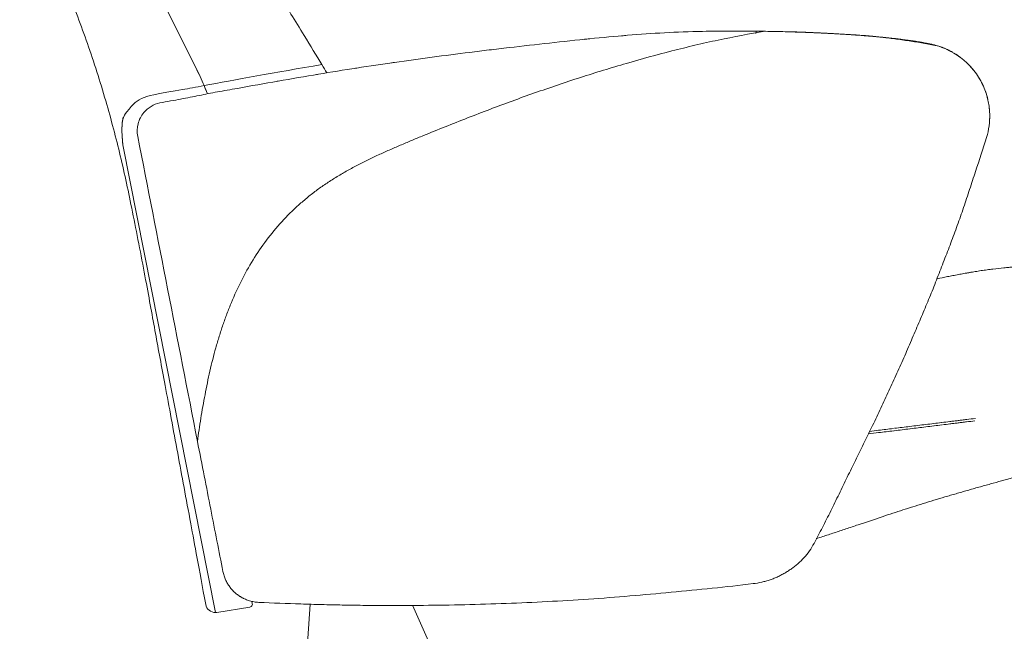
# Model space of a CAD drawing. Header units: metres. Extents: x 4.1 to 64.5, y -1.6 to 14.4.
# Tile 31 of 84: x 18.947 to 19.651, y 0.097 to 0.535. Entities that reach past the tile are written whole.
import ezdxf

# ---------------------------------------------------------------- set-up
doc = ezdxf.new("R2010")
doc.units = ezdxf.units.M
doc.layers.add('I-FURN', color=7, linetype='Continuous', lineweight=18)

# ---------------------------------------------------------------- blocks, each defined once
blk = doc.blocks.new('Furniture_Figueras-Seating_Smartseat_13011 - 13011-V3-Corte 4')
at = {"layer": 'I-FURN'}
for p, q in [((19.07277, 0.5006), (19.0252, 0.59648)), ((19.0252, 0.59648), (19.07284, 0.50063)), ((19.4734, 0.52674), (19.47323, 0.52508)), ((19.08696, 0.11082), (19.02071, 0.44537)), ((19.11143, 0.11466), (19.08787, 0.1109)), ((19.11277, 0.1189), (19.11318, 0.11733)), ((19.15459, 0.11686), (19.15096, 0.06498)), ((19.24314, 0.08124), (19.22769, 0.11593))]:
    blk.add_line(p, q, dxfattribs=at)
for centre, radius, start, end in [((18.86226, 0.39616), 0.235, 22.9405, 26.38774), ((18.86229, 0.39617), 0.23504, 22.93779, 26.38859), ((18.86226, 0.39616), 0.235, 21.49403, 22.9405), ((18.86229, 0.39617), 0.23504, 21.49285, 22.93779), ((19.08676, 0.11782), 0.007, 190.45974, 271.561), ((19.11109, 0.11679), 0.00216, 279.04755, 14.55881), ((19.11109, 0.11679), 0.00216, 292.69202, 0.91435), ((19.11109, 0.11679), 0.00216, 292.69202, 0.91435), ((19.11109, 0.11679), 0.00216, 292.69202, 0.91435), ((19.11109, 0.11679), 0.00216, 292.69202, 0.91435), ((19.11109, 0.11679), 0.00216, 292.69202, 0.91435), ((19.11109, 0.11679), 0.00216, 292.69202, 0.91435), ((19.11109, 0.11679), 0.00216, 292.69202, 0.91435), ((19.11109, 0.11679), 0.00216, 292.69202, 0.91435), ((19.11109, 0.11679), 0.00216, 292.69202, 0.91435), ((19.11109, 0.11679), 0.00216, 292.69202, 0.91435), ((19.11109, 0.11679), 0.00216, 292.69202, 0.91435), ((19.11109, 0.11679), 0.00216, 292.69202, 0.91435), ((19.08676, 0.11782), 0.007, 231.01037, 271.561), ((19.08676, 0.11782), 0.007, 231.01037, 271.561), ((19.08676, 0.11782), 0.007, 231.01037, 271.561), ((19.08676, 0.11782), 0.007, 231.01037, 271.561), ((19.08676, 0.11782), 0.007, 231.01037, 271.561), ((19.08676, 0.11782), 0.007, 231.01037, 271.561), ((19.08676, 0.11782), 0.007, 231.01037, 271.561), ((19.08676, 0.11782), 0.007, 231.01037, 271.561), ((19.08676, 0.11782), 0.007, 231.01037, 271.561), ((19.08676, 0.11782), 0.007, 231.01037, 271.561), ((19.08676, 0.11782), 0.007, 231.01037, 271.561), ((19.08676, 0.11782), 0.007, 231.01037, 271.561), ((19.08676, 0.11782), 0.007, 271.561, 279.04755)]:
    blk.add_arc(centre, radius, start, end, dxfattribs=at)
for points, knots in [([(18.94686, 0.65838), (18.94798, 0.65328), (18.95088, 0.64121), (18.95752, 0.61807), (18.9685, 0.58666), (18.98256, 0.55267), (18.99672, 0.51479), (19.00925, 0.47522), (19.0203, 0.43259), (19.02741, 0.39837), (19.03757, 0.34606), (19.04389, 0.31052), (19.05059, 0.27461), (19.06004, 0.22363), (19.0681, 0.18015), (19.07509, 0.14241), (19.07988, 0.11655)], [-1.738865, -1.738865, -1.738865, -1.738865, -1.67878, -1.589824, -1.484371, -1.363654, -1.233937, -1.096291, -0.964637, -0.820125, -0.684293, -0.54673, -0.410742, -0.265875, -0.118985, 0, 0, 0, 0]), ([(19.16288, 0.50281), (19.1591, 0.50915), (19.14783, 0.52788), (19.13111, 0.55429), (19.12008, 0.57187), (19.09878, 0.60876), (19.08639, 0.63975), (19.0787, 0.65667), (19.07792, 0.65838)], [-1.526254, -1.526254, -1.526254, -1.526254, -1.4571405, -1.35095, -1.2439944, -1.1232675, -0.9791095, -0.9627442, -0.9627442, -0.9627442, -0.9627442]), ([(19.07397, 0.23319), (19.07468, 0.23864), (19.07628, 0.2497), (19.07878, 0.26383), (19.08103, 0.27512), (19.08284, 0.2835), (19.08482, 0.29183), (19.08705, 0.30017), (19.0895, 0.30846), (19.09213, 0.31659), (19.095, 0.32462), (19.09924, 0.33522), (19.10519, 0.34824), (19.11348, 0.36314), (19.12314, 0.37736), (19.13398, 0.39056), (19.14414, 0.40057), (19.15285, 0.408), (19.15958, 0.41325), (19.16656, 0.41815), (19.17384, 0.42274), (19.1813, 0.42705), (19.18882, 0.43116), (19.19646, 0.43502), (19.20427, 0.43864), (19.21214, 0.44212), (19.21998, 0.44552), (19.22773, 0.44884), (19.23807, 0.4531), (19.25106, 0.45829), (19.26701, 0.46466), (19.28843, 0.47291), (19.30941, 0.48063), (19.33135, 0.48819), (19.34788, 0.49368), (19.36429, 0.49884), (19.38619, 0.5054), (19.40762, 0.51126), (19.42966, 0.51669), (19.45182, 0.52167), (19.4686, 0.52482), (19.47987, 0.52664)], [-1, -1, -1, -1, -0.96875, -0.9375, -0.921875, -0.90625, -0.890625, -0.875, -0.859375, -0.84375, -0.828125, -0.8125, -0.78125, -0.75, -0.71875, -0.6875, -0.65625, -0.640625, -0.625, -0.609375, -0.59375, -0.578125, -0.5625, -0.546875, -0.53125, -0.515625, -0.5, -0.484375, -0.46875, -0.4375, -0.40625, -0.375, -0.3125, -0.28125, -0.25, -0.21875, -0.1875, -0.125, -0.09375, -0.0625, 0, 0, 0, 0]), ([(19.40131, 0.52522), (19.402, 0.52526), (19.4031, 0.52532), (19.4042, 0.52539), (19.40462, 0.52541)], [0.46083379, 0.46083379, 0.46083379, 0.46083379, 0.5, 0.52373916, 0.52373916, 0.52373916, 0.52373916]), ([(19.40462, 0.52541), (19.4042, 0.52539), (19.4031, 0.52532), (19.402, 0.52526), (19.40131, 0.52522)], [0.47626084, 0.47626084, 0.47626084, 0.47626084, 0.5, 0.53916621, 0.53916621, 0.53916621, 0.53916621]), ([(19.47987, 0.52664), (19.48651, 0.52658), (19.49658, 0.52637), (19.51029, 0.52588), (19.52065, 0.52539), (19.53128, 0.52484), (19.54215, 0.52423), (19.553, 0.52346), (19.56359, 0.52242), (19.57389, 0.52111), (19.58747, 0.51911), (19.59742, 0.5173), (19.60396, 0.51596)], [-1, -1, -1, -1, -0.833333, -0.75, -0.666667, -0.583333, -0.5, -0.416667, -0.333333, -0.25, -0.166667, 0, 0, 0, 0]), ([(19.60396, 0.51596), (19.60336, 0.51616), (19.60206, 0.51657), (19.59971, 0.51717), (19.5969, 0.51779), (19.59365, 0.51841), (19.59017, 0.51901), (19.58662, 0.51957), (19.58358, 0.52002), (19.58106, 0.52037), (19.57842, 0.52072), (19.57507, 0.52114), (19.57119, 0.52159), (19.5673, 0.522), (19.56325, 0.52241), (19.55904, 0.52281), (19.55485, 0.52317), (19.55067, 0.52351), (19.54648, 0.52384), (19.5424, 0.52414), (19.53851, 0.5244), (19.53464, 0.52464), (19.53063, 0.52487), (19.52643, 0.5251), (19.52078, 0.52538), (19.51645, 0.52558), (19.51353, 0.5257)], [0, 0, 0, 0, 0.041667, 0.083333, 0.125, 0.166667, 0.208333, 0.25, 0.291667, 0.3125, 0.333333, 0.375, 0.416667, 0.458333, 0.5, 0.541667, 0.583333, 0.625, 0.666667, 0.708333, 0.75, 0.791667, 0.833333, 0.875, 0.916667, 1, 1, 1, 1]), ([(19.59332, 0.51846), (19.59226, 0.51865), (19.59004, 0.51904), (19.58649, 0.51961), (19.58338, 0.52006), (19.58084, 0.5204), (19.57891, 0.52065), (19.57697, 0.5209), (19.57437, 0.52122), (19.57107, 0.5216), (19.56705, 0.52203), (19.56297, 0.52244), (19.55883, 0.52283), (19.55329, 0.52331), (19.54775, 0.52375), (19.54236, 0.52414), (19.53707, 0.52449), (19.53039, 0.52489), (19.52201, 0.52533), (19.51637, 0.52558), (19.51353, 0.5257)], [0.1666667, 0.1666667, 0.1666667, 0.1666667, 0.2083333, 0.25, 0.2916667, 0.3125, 0.3333333, 0.3541667, 0.375, 0.4166667, 0.4583333, 0.5, 0.5416667, 0.5833333, 0.6666667, 0.7083333, 0.75, 0.8333333, 0.9166667, 1, 1, 1, 1]), ([(19.51376, 0.52569), (19.514, 0.52568), (19.51521, 0.52563), (19.51737, 0.52553), (19.51947, 0.52544)], [0.5555556, 0.5555556, 0.5555556, 0.5555556, 0.5833333, 0.6666667, 0.6666667, 0.6666667, 0.6666667]), ([(19.561, 0.52262), (19.56831, 0.52193), (19.58104, 0.52052), (19.5958, 0.51812), (19.60182, 0.51667), (19.60396, 0.51596)], [0, 0, 0, 0, 0.4, 0.7, 1, 1, 1, 1]), ([(19.60396, 0.51596), (19.60254, 0.51643), (19.59892, 0.51738), (19.58893, 0.51935), (19.5756, 0.52116), (19.56465, 0.52227), (19.561, 0.52262)], [0, 0, 0, 0, 0.2, 0.4, 0.8, 1, 1, 1, 1]), ([(19.32572, 0.51825), (19.3162, 0.51717), (19.30147, 0.51553), (19.28233, 0.51329), (19.27326, 0.51216), (19.26883, 0.51159)], [0, 0, 0, 0, 0.5, 0.75, 1, 1, 1, 1]), ([(19.60396, 0.51596), (19.6115, 0.51355), (19.62195, 0.50733), (19.63208, 0.49522), (19.63699, 0.48565), (19.63926, 0.47776), (19.64017, 0.47205), (19.64082, 0.46341), (19.63986, 0.45615), (19.63817, 0.45062)], [0, 0, 0, 0, 0.285714, 0.428571, 0.571429, 0.678571, 0.732143, 0.785714, 1, 1, 1, 1]), ([(19.60616, 0.51519), (19.60644, 0.51509), (19.60744, 0.51473), (19.60788, 0.51453), (19.60788, 0.51453)], [0.1703388, 0.1703388, 0.1703388, 0.1703388, 0.25, 0.5, 0.5, 0.5, 0.5]), ([(19.60788, 0.51453), (19.60788, 0.51453), (19.60744, 0.51473), (19.60643, 0.51509), (19.60616, 0.51519)], [0.5, 0.5, 0.5, 0.5, 0.75, 0.8294711, 0.8294711, 0.8294711, 0.8294711]), ([(19.02071, 0.44537), (19.01855, 0.46294), (19.0327, 0.48069), (19.03386, 0.47955), (19.07292, 0.4867), (19.07867, 0.48776)], [-0.5097264, -0.5097264, -0.5097264, -0.5097264, -0.4637727, -0.2653678, -0.2351209, -0.2351209, -0.2351209, -0.2351209]), ([(19.04705, 0.47542), (19.04484, 0.47494), (19.04056, 0.47324), (19.03474, 0.46822), (19.03087, 0.46062), (19.03069, 0.45442), (19.03127, 0.45145)], [-1, -1, -1, -1, -0.785714, -0.571429, -0.285714, 0, 0, 0, 0]), ([(19.02202, 0.46707), (19.02247, 0.46781), (19.02307, 0.46854), (19.02363, 0.46923), (19.02374, 0.46937)], [-0.47337073, -0.47337073, -0.47337073, -0.47337073, -0.46377266, -0.46139296, -0.46139296, -0.46139296, -0.46139296]), ([(19.63817, 0.45062), (19.63564, 0.4427), (19.6317, 0.43064), (19.62612, 0.41362), (19.6218, 0.40055), (19.6173, 0.38769), (19.61266, 0.37521), (19.60868, 0.36487), (19.60544, 0.35655), (19.60299, 0.35022), (19.60052, 0.3439), (19.59719, 0.33568), (19.59297, 0.32556), (19.58864, 0.31543), (19.58511, 0.30718), (19.58242, 0.30084), (19.57968, 0.29447), (19.57596, 0.28609), (19.5712, 0.27569), (19.56637, 0.26533), (19.56251, 0.25707), (19.55962, 0.25083), (19.55675, 0.24468), (19.55291, 0.23673), (19.54809, 0.22698), (19.54228, 0.21528), (19.53642, 0.2032), (19.53051, 0.19092), (19.52456, 0.17894), (19.51858, 0.16727), (19.51457, 0.15977), (19.51256, 0.15611)], [-1, -1, -1, -1, -0.916667, -0.875, -0.833333, -0.791667, -0.75, -0.708333, -0.6875, -0.666667, -0.645833, -0.625, -0.583333, -0.541667, -0.520833, -0.5, -0.479167, -0.458333, -0.416667, -0.375, -0.354167, -0.333333, -0.3125, -0.291667, -0.25, -0.208333, -0.166667, -0.125, -0.083333, -0.041667, 0, 0, 0, 0]), ([(19.6028, 0.3496), (19.6053, 0.35011), (19.60907, 0.35087), (19.61414, 0.35185), (19.61804, 0.35259), (19.62133, 0.3532), (19.62365, 0.35361), (19.62498, 0.35384), (19.62599, 0.35402), (19.627, 0.35419), (19.62836, 0.35442), (19.63078, 0.35483), (19.63431, 0.35539), (19.63856, 0.35601), (19.64414, 0.35676), (19.64943, 0.35734), (19.65416, 0.35773), (19.65684, 0.3579), (19.65883, 0.35799), (19.66075, 0.35806), (19.66392, 0.35812), (19.66799, 0.35805), (19.67161, 0.35778), (19.67431, 0.35744), (19.67625, 0.35714), (19.67814, 0.35678), (19.68061, 0.35623), (19.68356, 0.35542), (19.68678, 0.35433), (19.68956, 0.35325), (19.69169, 0.35233), (19.69327, 0.35161), (19.69431, 0.35111), (19.69508, 0.35073), (19.69567, 0.35044), (19.69622, 0.35016), (19.69684, 0.34984), (19.69747, 0.3495), (19.69808, 0.34917), (19.69871, 0.34883), (19.69932, 0.34848), (19.70002, 0.34808), (19.70116, 0.34741), (19.70213, 0.3468), (19.70272, 0.34642)], [0.4047545, 0.4047545, 0.4047545, 0.4047545, 0.4230769, 0.4326923, 0.4423077, 0.4519231, 0.4567308, 0.4591346, 0.4615385, 0.4639423, 0.4663462, 0.4711538, 0.4807692, 0.4903846, 0.5, 0.5192308, 0.5288462, 0.5384615, 0.5432692, 0.5480769, 0.5576923, 0.5769231, 0.5961538, 0.6057692, 0.6153846, 0.625, 0.6346154, 0.6538462, 0.6730769, 0.6923077, 0.7115385, 0.7307692, 0.75, 0.7596154, 0.7692308, 0.7788462, 0.7884615, 0.8076923, 0.8269231, 0.8461538, 0.8653846, 0.8846154, 0.9230769, 1, 1, 1, 1]), ([(19.57242, 0.24257), (19.57604, 0.24301), (19.58347, 0.24393), (19.59281, 0.24507), (19.60035, 0.246), (19.60411, 0.24646), (19.60595, 0.24669)], [0.33418792, 0.33418792, 0.33418792, 0.33418792, 0.36111111, 0.38888889, 0.40277778, 0.41609165, 0.41609165, 0.41609165, 0.41609165]), ([(19.60619, 0.24672), (19.60812, 0.24695), (19.61101, 0.24731), (19.61441, 0.24773), (19.61636, 0.24796), (19.61733, 0.24808), (19.61782, 0.24814)], [0.41666667, 0.41666667, 0.41666667, 0.41666667, 0.43055556, 0.4375, 0.44097222, 0.44444444, 0.44444444, 0.44444444, 0.44444444]), ([(19.61782, 0.24646), (19.61733, 0.2464), (19.61636, 0.24628), (19.61441, 0.24604), (19.61115, 0.24564), (19.60838, 0.2453), (19.60659, 0.24508)], [0.55555556, 0.55555556, 0.55555556, 0.55555556, 0.55902778, 0.5625, 0.56944444, 0.58237093, 0.58237093, 0.58237093, 0.58237093]), ([(19.61782, 0.24814), (19.61831, 0.2482), (19.6193, 0.24833), (19.62131, 0.24857), (19.62286, 0.24876), (19.6239, 0.24889)], [0.44444444, 0.44444444, 0.44444444, 0.44444444, 0.44791667, 0.45138889, 0.45833333, 0.45833333, 0.45833333, 0.45833333]), ([(19.6298, 0.24793), (19.6278, 0.24768), (19.62476, 0.24731), (19.62131, 0.24688), (19.61937, 0.24665), (19.61846, 0.24653), (19.61804, 0.24648)], [0.52886095, 0.52886095, 0.52886095, 0.52886095, 0.54166667, 0.54861111, 0.55208333, 0.55504374, 0.55504374, 0.55504374, 0.55504374]), ([(19.57184, 0.24081), (19.56818, 0.24036), (19.56211, 0.23962), (19.55614, 0.23888), (19.55373, 0.23859)], [0.6672514, 0.6672514, 0.6672514, 0.6672514, 0.69444444, 0.71282525, 0.71282525, 0.71282525, 0.71282525]), ([(19.55459, 0.24038), (19.55671, 0.24064), (19.5623, 0.24133), (19.56798, 0.24202), (19.57154, 0.24246)], [0.28936476, 0.28936476, 0.28936476, 0.28936476, 0.30555556, 0.33199847, 0.33199847, 0.33199847, 0.33199847]), ([(19.60044, 0.24432), (19.59853, 0.24409), (19.5929, 0.2434), (19.58732, 0.24271), (19.58363, 0.24226)], [0.59722222, 0.59722222, 0.59722222, 0.59722222, 0.61111111, 0.63821502, 0.63821502, 0.63821502, 0.63821502]), ([(19.70272, 0.21931), (19.70238, 0.21922), (19.70188, 0.21908), (19.70121, 0.2189), (19.7007, 0.21877), (19.70023, 0.21864), (19.69979, 0.21852), (19.69932, 0.2184), (19.69875, 0.21825), (19.69811, 0.21808), (19.69744, 0.2179), (19.69664, 0.21769), (19.69561, 0.21742), (19.69439, 0.2171), (19.69302, 0.21674), (19.69135, 0.21631), (19.68925, 0.21575), (19.68657, 0.21505), (19.68337, 0.21421), (19.68032, 0.2134), (19.67802, 0.21279), (19.67667, 0.21244), (19.67565, 0.21216), (19.67461, 0.21189), (19.6732, 0.21152), (19.67069, 0.21085), (19.6669, 0.20983), (19.66265, 0.20869), (19.65886, 0.20767), (19.65581, 0.20684), (19.65246, 0.20593), (19.64764, 0.20462), (19.64237, 0.20316), (19.63688, 0.20164), (19.63271, 0.20047), (19.62924, 0.19949), (19.6265, 0.19871), (19.62448, 0.19814), (19.62247, 0.19756), (19.61979, 0.19679), (19.61644, 0.19582), (19.61243, 0.19465), (19.6071, 0.19308), (19.60051, 0.19111), (19.59269, 0.18871), (19.58534, 0.1864), (19.57835, 0.18416), (19.57122, 0.18184), (19.56107, 0.17848), (19.54934, 0.17454), (19.53759, 0.17059), (19.52912, 0.16777), (19.52216, 0.16549), (19.51792, 0.16413), (19.51635, 0.16364)], [0, 0, 0, 0, 0.0384615, 0.0576923, 0.0769231, 0.0961538, 0.1153846, 0.1346154, 0.1538462, 0.1730769, 0.1923077, 0.2115385, 0.2307692, 0.25, 0.2692308, 0.2884615, 0.3076923, 0.3269231, 0.3461538, 0.3653846, 0.375, 0.3798077, 0.3846154, 0.3894231, 0.3942308, 0.4038462, 0.4230769, 0.4423077, 0.4519231, 0.4615385, 0.4711538, 0.4807692, 0.5, 0.5096154, 0.5192308, 0.5288462, 0.5336538, 0.5384615, 0.5432692, 0.5480769, 0.5576923, 0.5673077, 0.5769231, 0.5961538, 0.6153846, 0.6346154, 0.6538462, 0.6730769, 0.6923077, 0.7307692, 0.75, 0.7692308, 0.7884615, 0.799811, 0.799811, 0.799811, 0.799811]), ([(19.51256, 0.15611), (19.51017, 0.15271), (19.50605, 0.148), (19.50052, 0.14338), (19.49717, 0.14101), (19.49457, 0.13936), (19.49189, 0.13785), (19.48914, 0.13648), (19.48631, 0.13526), (19.48342, 0.13418), (19.48046, 0.13326), (19.47645, 0.13222), (19.47337, 0.13169), (19.4713, 0.13144)], [0, 0, 0, 0, 0.25, 0.375, 0.4375, 0.5, 0.5625, 0.625, 0.6875, 0.75, 0.8125, 0.875, 1, 1, 1, 1]), ([(19.11776, 0.11804), (19.11662, 0.11809), (19.11495, 0.11828), (19.11282, 0.11872), (19.11126, 0.11914), (19.10976, 0.11964), (19.10832, 0.12021), (19.10716, 0.12074), (19.10627, 0.1212), (19.10561, 0.12156), (19.10496, 0.12194), (19.10413, 0.12246), (19.10312, 0.12314), (19.10216, 0.12387), (19.10141, 0.12448), (19.10087, 0.12495), (19.10034, 0.12544), (19.09965, 0.1261), (19.09883, 0.12696), (19.09789, 0.12803), (19.097, 0.12917), (19.09617, 0.13037), (19.0954, 0.13161), (19.09468, 0.13291), (19.09381, 0.13472), (19.09289, 0.13712), (19.09237, 0.13917), (19.09216, 0.14022)], [0, 0, 0, 0, 0.083333, 0.125, 0.166667, 0.208333, 0.25, 0.291667, 0.3125, 0.333333, 0.354167, 0.375, 0.416667, 0.458333, 0.479167, 0.5, 0.520833, 0.541667, 0.583333, 0.625, 0.666667, 0.708333, 0.75, 0.791667, 0.833333, 0.916667, 1, 1, 1, 1]), ([(19.4713, 0.13144), (19.45183, 0.12912), (19.42253, 0.12608), (19.38315, 0.12256), (19.35356, 0.12027), (19.32417, 0.11854), (19.29478, 0.11722), (19.2651, 0.11631), (19.24041, 0.11592), (19.22102, 0.11579), (19.20661, 0.11579), (19.19219, 0.1159), (19.17758, 0.11612), (19.16277, 0.11644), (19.14292, 0.11701), (19.12786, 0.11759), (19.11776, 0.11804)], [-1, -1, -1, -1, -0.833333, -0.75, -0.666667, -0.583333, -0.5, -0.416667, -0.333333, -0.291667, -0.25, -0.208333, -0.166667, -0.125, -0.083333, 0, 0, 0, 0])]:
    blk.add_open_spline(points, degree=3, knots=knots, dxfattribs=at)
for points in [[(19.38139, 0.52377), (19.37264, 0.52303), (19.3547, 0.52136), (19.33529, 0.51935), (19.32572, 0.51825)], [(19.35037, 0.52087), (19.35174, 0.52101), (19.3531, 0.52115), (19.35446, 0.52128)], [(19.35446, 0.52128), (19.3531, 0.52115), (19.35174, 0.52101), (19.35037, 0.52087)], [(19.37721, 0.52342), (19.37861, 0.52354), (19.38, 0.52366), (19.38139, 0.52378)], [(19.38139, 0.52378), (19.38, 0.52366), (19.37861, 0.52354), (19.37721, 0.52342)], [(19.435, 0.5266), (19.42577, 0.5264), (19.40789, 0.52573), (19.3903, 0.52452), (19.38139, 0.52377)], [(19.42819, 0.52642), (19.42884, 0.52644), (19.4295, 0.52646), (19.43016, 0.52648)], [(19.43016, 0.52648), (19.4295, 0.52646), (19.42884, 0.52644), (19.42819, 0.52642)], [(19.43016, 0.52648), (19.43063, 0.52649), (19.43111, 0.5265), (19.43159, 0.52651)], [(19.43159, 0.52651), (19.43111, 0.5265), (19.43063, 0.52649), (19.43016, 0.52648)], [(19.47987, 0.52664), (19.47192, 0.52678), (19.45673, 0.52691), (19.44219, 0.52675), (19.435, 0.5266)], [(19.46158, 0.52683), (19.46189, 0.52683), (19.46221, 0.52683), (19.46253, 0.52683)], [(19.46253, 0.52683), (19.46221, 0.52683), (19.46189, 0.52683), (19.46158, 0.52683)], [(19.46348, 0.52683), (19.46379, 0.52683), (19.46411, 0.52682), (19.46443, 0.52682)], [(19.46443, 0.52682), (19.46411, 0.52682), (19.46379, 0.52683), (19.46348, 0.52683)], [(19.51353, 0.5257), (19.50706, 0.52595), (19.49419, 0.52638), (19.48165, 0.52663), (19.47549, 0.52671)], [(19.51353, 0.5257), (19.50706, 0.52595), (19.49419, 0.52638), (19.48165, 0.52663), (19.47549, 0.52671)], [(19.4848, 0.52655), (19.48379, 0.52657), (19.48278, 0.52659), (19.48178, 0.52661)], [(19.4848, 0.52655), (19.48379, 0.52657), (19.48278, 0.52659), (19.48178, 0.52661)], [(19.4848, 0.52655), (19.48379, 0.52657), (19.48278, 0.52659), (19.48178, 0.52661)], [(19.4848, 0.52655), (19.48379, 0.52657), (19.48278, 0.52659), (19.48178, 0.52661)], [(19.4848, 0.52655), (19.48379, 0.52657), (19.48278, 0.52659), (19.48178, 0.52661)], [(19.48178, 0.52661), (19.48278, 0.52659), (19.48379, 0.52657), (19.4848, 0.52655)], [(19.4848, 0.52655), (19.48379, 0.52657), (19.48278, 0.52659), (19.48178, 0.52661)], [(19.51947, 0.52544), (19.51667, 0.52557), (19.51473, 0.52565), (19.51376, 0.52569)], [(19.54644, 0.52384), (19.54583, 0.52388), (19.54524, 0.52393), (19.54464, 0.52397)], [(19.54464, 0.52397), (19.54523, 0.52393), (19.54583, 0.52388), (19.54644, 0.52384)], [(19.60396, 0.51596), (19.60332, 0.51616), (19.60264, 0.51636), (19.60192, 0.51656)], [(19.61233, 0.51246), (19.6116, 0.51284), (19.60951, 0.5139), (19.60606, 0.51529), (19.60396, 0.51596)], [(19.60625, 0.51517), (19.60555, 0.51543), (19.60478, 0.5157), (19.60396, 0.51596)], [(19.26883, 0.51159), (19.25937, 0.51047), (19.24173, 0.50815), (19.22419, 0.50568), (19.21481, 0.50441)], [(19.61233, 0.51246), (19.61172, 0.51278), (19.61074, 0.51328), (19.60936, 0.5139)], [(19.61389, 0.51161), (19.61276, 0.51225), (19.6116, 0.51285), (19.61042, 0.51341)], [(19.61042, 0.51341), (19.6116, 0.51285), (19.61276, 0.51225), (19.61389, 0.51161)], [(19.61099, 0.51314), (19.61152, 0.51288), (19.61196, 0.51265), (19.61233, 0.51246)], [(19.61104, 0.51312), (19.61158, 0.51285), (19.612, 0.51263), (19.61233, 0.51246)], [(19.61109, 0.51309), (19.61157, 0.51285), (19.61198, 0.51264), (19.61233, 0.51246)], [(19.61233, 0.51246), (19.61198, 0.51264), (19.61157, 0.51285), (19.61109, 0.51309)], [(19.61109, 0.51309), (19.61157, 0.51285), (19.61198, 0.51264), (19.61233, 0.51246)], [(19.61233, 0.51246), (19.61198, 0.51264), (19.61157, 0.51285), (19.61109, 0.51309)], [(19.61109, 0.51309), (19.61157, 0.51285), (19.61198, 0.51264), (19.61233, 0.51246)], [(19.61233, 0.51246), (19.61198, 0.51264), (19.61157, 0.51285), (19.61109, 0.51309)], [(19.61109, 0.51309), (19.61157, 0.51285), (19.61198, 0.51264), (19.61233, 0.51246)], [(19.61233, 0.51246), (19.61198, 0.51264), (19.61157, 0.51285), (19.61109, 0.51309)], [(19.61109, 0.51309), (19.61157, 0.51285), (19.61198, 0.51264), (19.61233, 0.51246)], [(19.61233, 0.51246), (19.61198, 0.51264), (19.61157, 0.51285), (19.61109, 0.51309)], [(19.61109, 0.51309), (19.61157, 0.51285), (19.61198, 0.51264), (19.61233, 0.51246)], [(19.61233, 0.51246), (19.61198, 0.51264), (19.61157, 0.51285), (19.61109, 0.51309)], [(19.61233, 0.51246), (19.61202, 0.51262), (19.61163, 0.51283), (19.61113, 0.51307)], [(19.61113, 0.51307), (19.61163, 0.51283), (19.61202, 0.51262), (19.61233, 0.51246)], [(19.61233, 0.51246), (19.61202, 0.51262), (19.61163, 0.51283), (19.61113, 0.51307)], [(19.61113, 0.51307), (19.61163, 0.51283), (19.61202, 0.51262), (19.61233, 0.51246)], [(19.61233, 0.51246), (19.61202, 0.51262), (19.61163, 0.51283), (19.61113, 0.51307)], [(19.61113, 0.51307), (19.61163, 0.51283), (19.61202, 0.51262), (19.61233, 0.51246)], [(19.61233, 0.51246), (19.61202, 0.51262), (19.61163, 0.51283), (19.61113, 0.51307)], [(19.61113, 0.51307), (19.61163, 0.51283), (19.61202, 0.51262), (19.61233, 0.51246)], [(19.61233, 0.51246), (19.61202, 0.51262), (19.61163, 0.51283), (19.61113, 0.51307)], [(19.61113, 0.51307), (19.61163, 0.51283), (19.61202, 0.51262), (19.61233, 0.51246)], [(19.61233, 0.51246), (19.61202, 0.51262), (19.61163, 0.51283), (19.61113, 0.51307)], [(19.61113, 0.51307), (19.61163, 0.51283), (19.61202, 0.51262), (19.61233, 0.51246)], [(19.61233, 0.51246), (19.61271, 0.51226), (19.6129, 0.51216), (19.6129, 0.51216)], [(19.6129, 0.51216), (19.6129, 0.51216), (19.61271, 0.51226), (19.61233, 0.51246)], [(19.61233, 0.51246), (19.61271, 0.51226), (19.6129, 0.51216), (19.6129, 0.51216)], [(19.6129, 0.51216), (19.6129, 0.51216), (19.61271, 0.51226), (19.61233, 0.51246)], [(19.61617, 0.51024), (19.61586, 0.51044), (19.61554, 0.51063), (19.61523, 0.51082)], [(19.61523, 0.51082), (19.61554, 0.51063), (19.61586, 0.51044), (19.61617, 0.51024)], [(19.6207, 0.507), (19.61925, 0.50816), (19.61774, 0.50924), (19.61617, 0.51024)], [(19.61617, 0.51024), (19.61774, 0.50924), (19.61925, 0.50816), (19.6207, 0.507)], [(19.07874, 0.48777), (19.10016, 0.49171), (19.12965, 0.49722), (19.16288, 0.50281)], [(19.21481, 0.50441), (19.20606, 0.50313), (19.18787, 0.50043), (19.16946, 0.49747), (19.16043, 0.49593)], [(19.16288, 0.50281), (19.16414, 0.50069), (19.16533, 0.49869), (19.16641, 0.49686)], [(19.18609, 0.50009), (19.18668, 0.50019), (19.18726, 0.50028), (19.18785, 0.50037)], [(19.18785, 0.50037), (19.18726, 0.50028), (19.18668, 0.50019), (19.18609, 0.50009)], [(19.21269, 0.50411), (19.21343, 0.50421), (19.21416, 0.50431), (19.21489, 0.50441)], [(19.21489, 0.50441), (19.21416, 0.50431), (19.21343, 0.50421), (19.21269, 0.50411)], [(19.62849, 0.49933), (19.62743, 0.50061), (19.62632, 0.50184), (19.62515, 0.50301)], [(19.62515, 0.50301), (19.62632, 0.50184), (19.62743, 0.50061), (19.62849, 0.49933)], [(19.16043, 0.49593), (19.15093, 0.49432), (19.13158, 0.49101), (19.11216, 0.48755), (19.10254, 0.48578)], [(19.15897, 0.49569), (19.15945, 0.49577), (19.15994, 0.49585), (19.16042, 0.49593)], [(19.63525, 0.48877), (19.63437, 0.49059), (19.63339, 0.49236), (19.6323, 0.49407)], [(19.6323, 0.49407), (19.63339, 0.49236), (19.63437, 0.49059), (19.63525, 0.48877)], [(19.10254, 0.48578), (19.09755, 0.48496), (19.088, 0.4833), (19.0753, 0.48075), (19.06226, 0.47812), (19.05236, 0.47633), (19.04705, 0.47542)], [(19.13043, 0.49077), (19.13081, 0.49084), (19.13119, 0.49091), (19.13157, 0.49097)], [(19.63914, 0.47768), (19.63866, 0.47978), (19.63805, 0.48185), (19.63731, 0.48389)], [(19.63731, 0.48389), (19.63805, 0.48185), (19.63866, 0.47978), (19.63914, 0.47768)], [(19.64029, 0.46169), (19.6406, 0.46544), (19.6405, 0.46921), (19.64, 0.47294)], [(19.64, 0.47294), (19.6405, 0.46921), (19.6406, 0.46544), (19.64029, 0.46169)], [(19.02012, 0.46077), (19.02035, 0.46285), (19.02076, 0.46437), (19.02125, 0.46555)], [(19.02014, 0.46145), (19.02033, 0.46295), (19.02062, 0.46413), (19.02096, 0.46511)], [(19.02014, 0.46145), (19.02033, 0.46295), (19.02062, 0.46413), (19.02096, 0.46511)], [(19.02014, 0.46145), (19.02033, 0.46295), (19.02062, 0.46413), (19.02096, 0.46511)], [(19.02014, 0.46145), (19.02033, 0.46295), (19.02062, 0.46413), (19.02096, 0.46511)], [(19.02014, 0.46145), (19.02033, 0.46295), (19.02062, 0.46413), (19.02096, 0.46511)], [(19.02014, 0.46145), (19.02033, 0.46295), (19.02062, 0.46413), (19.02096, 0.46511)], [(19.02071, 0.44537), (19.02002, 0.45098), (19.01982, 0.45514), (19.01994, 0.4583)], [(19.03127, 0.45145), (19.03839, 0.41505), (19.05263, 0.34228), (19.06686, 0.26954), (19.07397, 0.23319)], [(19.62406, 0.24891), (19.6261, 0.24916), (19.62819, 0.24942), (19.6303, 0.24968)], [(19.58336, 0.24222), (19.57964, 0.24177), (19.57592, 0.24131), (19.57224, 0.24086)], [(19.60619, 0.24503), (19.60435, 0.2448), (19.60252, 0.24458), (19.60069, 0.24435)], [(19.09216, 0.14022), (19.08938, 0.15445), (19.08356, 0.18418), (19.07725, 0.21643), (19.07397, 0.23319)]]:
    blk.add_open_spline(points, degree=3, dxfattribs=at)
blk = doc.blocks.new('4 GRE - ESCOLA DE CINEMA E AUDIOVISUAL CINE REX R07_rvt-1-Corte 4')
at = {"layer": 'I-FURN', "lineweight": 18}
blk.add_blockref('Furniture_Figueras-Seating_Smartseat_13011 - 13011-V3-Corte 4', (0, 0), dxfattribs=at)

msp = doc.modelspace()

# ---------------------------------------------------------------- block references
at = {"lineweight": 5}
msp.add_blockref('4 GRE - ESCOLA DE CINEMA E AUDIOVISUAL CINE REX R07_rvt-1-Corte 4', (0, 0), dxfattribs=at)

doc.saveas('drawing.dxf')
